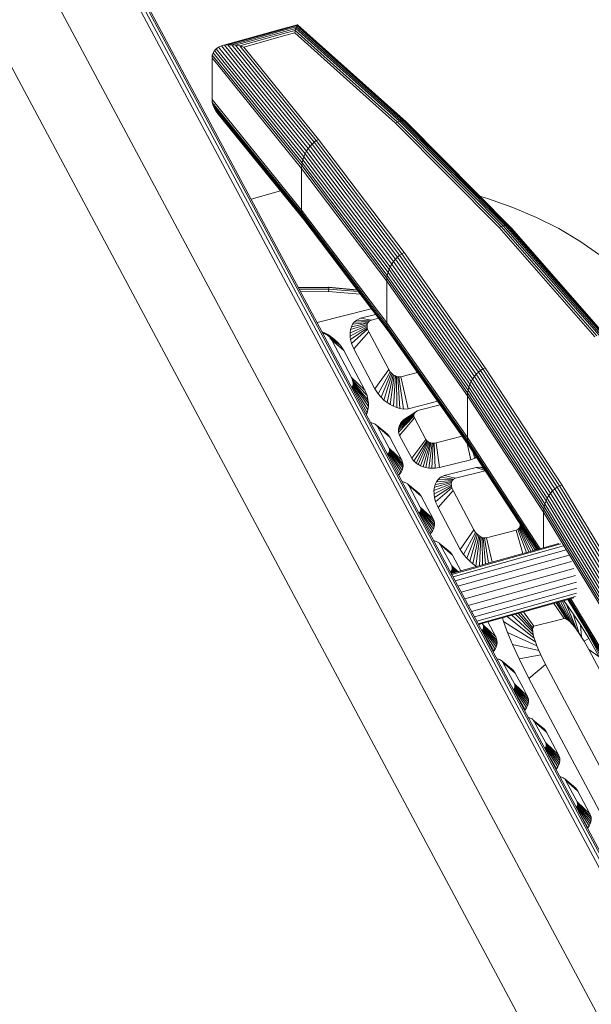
# Model space of a CAD drawing. Header units: millimetres. Extents: x -2220 to 52371, y -4077 to 6953.
# Tile 243 of 256: x 37571 to 37675, y 2336 to 2515. Entities that reach past the tile are written whole.
import ezdxf

# ---------------------------------------------------------------- set-up
doc = ezdxf.new("R2010")
doc.units = ezdxf.units.MM
doc.header["$MEASUREMENT"] = 0
doc.layers.add('Nuevo_09_EI_Mobiliari general', color=7, linetype='Continuous')
doc.layers.add('Nuevo_09_EI_Mobiliari general_Pluma_Nº__61', color=7, linetype='Continuous', lineweight=5, true_color=0x6a6a6a)

# ---------------------------------------------------------------- blocks, each defined once
blk = doc.blocks.new('Elem Sección_207_2', base_point=(42615.74, 4689.65))
at = {"layer": 'Nuevo_09_EI_Mobiliari general_Pluma_Nº__61', "color": 251, "linetype": 'Continuous', "lineweight": 5, "true_color": 0x6a6a6a}
for p, q in [((37573.71, 2552.85), (37743.92, 2234.93)), ((37574.26, 2553.39), (37745.45, 2233.63)), ((37574.74, 2553.59), (37746.78, 2232.23)), ((37575.12, 2553.43), (37747.86, 2230.78)), ((37575.41, 2552.93), (37748.66, 2229.32)), ((37726.52, 2240.46), (37566.03, 2540.22)), ((37709.11, 2245.98), (37558.35, 2527.59)), ((37607.93, 2509.87), (37618.75, 2512.89)), ((37608.5, 2510.01), (37618.91, 2512.92)), ((37609.13, 2510.09), (37619.08, 2512.87)), ((37609.81, 2510.09), (37619.27, 2512.73)), ((37618.75, 2512.89), (37621.74, 2513.73)), ((37618.91, 2512.92), (37621.67, 2513.69)), ((37619.08, 2512.87), (37621.59, 2513.57)), ((37619.27, 2512.73), (37621.51, 2513.36)), ((37619.47, 2512.52), (37621.42, 2513.06)), ((37621.33, 2512.69), (37621.42, 2513.06)), ((37621.42, 2513.06), (37621.51, 2513.36)), ((37621.42, 2513.06), (37640.23, 2496.24)), ((37621.51, 2513.36), (37621.59, 2513.57)), ((37621.51, 2513.36), (37640.56, 2496.32)), ((37621.59, 2513.57), (37621.67, 2513.69)), ((37621.59, 2513.57), (37640.88, 2496.32)), ((37621.67, 2513.69), (37621.74, 2513.73)), ((37621.67, 2513.69), (37641.17, 2496.25)), ((37621.74, 2513.73), (37621.8, 2513.67)), ((37621.74, 2513.73), (37641.44, 2496.12)), ((37610.52, 2510.02), (37619.47, 2512.52)), ((37611.27, 2509.88), (37619.68, 2512.23)), ((37612.02, 2509.67), (37619.89, 2511.87)), ((37619.68, 2512.23), (37621.33, 2512.69)), ((37619.89, 2511.87), (37621.23, 2512.24)), ((37621.23, 2512.24), (37621.33, 2512.69)), ((37621.23, 2512.24), (37639.53, 2495.88)), ((37621.33, 2512.69), (37639.89, 2496.09)), ((37606.68, 2509.04), (37607.01, 2509.38)), ((37607.01, 2509.38), (37607.43, 2509.66)), ((37622.88, 2489.79), (37607.01, 2509.38)), ((37607.43, 2509.66), (37607.93, 2509.87)), ((37623.11, 2490.31), (37607.43, 2509.66)), ((37607.93, 2509.87), (37608.5, 2510.01)), ((37623.37, 2490.81), (37607.93, 2509.87)), ((37608.5, 2510.01), (37609.13, 2510.09)), ((37623.68, 2491.28), (37608.5, 2510.01)), ((37624.01, 2491.72), (37609.13, 2510.09)), ((37609.13, 2510.09), (37609.81, 2510.09)), ((37624.37, 2492.11), (37609.81, 2510.09)), ((37609.81, 2510.09), (37610.52, 2510.02)), ((37624.76, 2492.45), (37610.52, 2510.02)), ((37610.52, 2510.02), (37611.27, 2509.88)), ((37625.15, 2492.74), (37611.27, 2509.88)), ((37611.27, 2509.88), (37612.02, 2509.67)), ((37625.56, 2492.96), (37612.02, 2509.67)), ((37606.24, 2507.74), (37606.29, 2508.21)), ((37606.24, 2500.16), (37606.24, 2507.74)), ((37622.47, 2487.7), (37606.24, 2507.74)), ((37606.29, 2508.21), (37606.44, 2508.65)), ((37622.5, 2488.21), (37606.29, 2508.21)), ((37606.44, 2508.65), (37606.68, 2509.04)), ((37622.58, 2488.73), (37606.44, 2508.65)), ((37622.71, 2489.26), (37606.68, 2509.04)), ((37622.47, 2480.13), (37606.24, 2500.16)), ((37606.29, 2499.65), (37606.24, 2500.16)), ((37622.5, 2479.65), (37606.29, 2499.65)), ((37606.44, 2499.12), (37606.29, 2499.65)), ((37606.68, 2498.57), (37606.44, 2499.12)), ((37622.58, 2479.2), (37606.44, 2499.12)), ((37607.01, 2498.02), (37606.68, 2498.57)), ((37622.71, 2478.79), (37606.68, 2498.57)), ((37622.88, 2478.43), (37607.01, 2498.02)), ((37607.43, 2497.48), (37607.01, 2498.02)), ((37623.11, 2478.13), (37607.43, 2497.48)), ((37639.53, 2495.88), (37639.89, 2496.09)), ((37639.53, 2495.88), (37658.29, 2476.97)), ((37639.89, 2496.09), (37640.23, 2496.24)), ((37639.89, 2496.09), (37658.66, 2477.16)), ((37640.23, 2496.24), (37640.56, 2496.32)), ((37640.23, 2496.24), (37659.03, 2477.29)), ((37640.56, 2496.32), (37659.39, 2477.34)), ((37640.56, 2496.32), (37640.88, 2496.32)), ((37640.88, 2496.32), (37641.17, 2496.25)), ((37640.88, 2496.32), (37659.72, 2477.33)), ((37641.17, 2496.25), (37641.44, 2496.12)), ((37641.17, 2496.25), (37660.03, 2477.24)), ((37641.44, 2496.12), (37660.32, 2477.09)), ((37641.44, 2496.12), (37641.67, 2495.91)), ((37641.67, 2495.91), (37660.56, 2476.86)), ((37623.68, 2491.28), (37624.01, 2491.72)), ((37624.01, 2491.72), (37624.37, 2492.11)), ((37639.49, 2471.25), (37624.01, 2491.72)), ((37624.37, 2492.11), (37624.76, 2492.45)), ((37639.86, 2471.63), (37624.37, 2492.11)), ((37624.76, 2492.45), (37625.15, 2492.74)), ((37640.26, 2471.96), (37624.76, 2492.45)), ((37625.15, 2492.74), (37625.56, 2492.96)), ((37625.15, 2492.74), (37640.66, 2472.24)), ((37641.07, 2472.45), (37625.56, 2492.96)), ((37622.71, 2489.26), (37622.88, 2489.79)), ((37622.88, 2489.79), (37623.11, 2490.31)), ((37638.34, 2469.36), (37622.88, 2489.79)), ((37623.11, 2490.31), (37623.37, 2490.81)), ((37638.57, 2469.88), (37623.11, 2490.31)), ((37623.37, 2490.81), (37623.68, 2491.28)), ((37638.84, 2470.37), (37623.37, 2490.81)), ((37639.15, 2470.83), (37623.68, 2491.28)), ((37622.47, 2487.7), (37622.5, 2488.21)), ((37622.5, 2488.21), (37622.58, 2488.73)), ((37637.94, 2467.79), (37622.5, 2488.21)), ((37622.58, 2488.73), (37622.71, 2489.26)), ((37638.02, 2468.31), (37622.58, 2488.73)), ((37638.15, 2468.84), (37622.71, 2489.26)), ((37637.91, 2467.29), (37622.47, 2487.7)), ((37622.47, 2480.13), (37622.47, 2487.7)), ((37613.31, 2482.14), (37618.65, 2483.63)), ((37654.82, 2482.65), (37656.37, 2482.21)), ((37656.37, 2482.21), (37660.81, 2480.64)), ((37660.81, 2480.64), (37665.07, 2478.83)), ((37637.91, 2459.72), (37622.47, 2480.13)), ((37622.5, 2479.65), (37622.47, 2480.13)), ((37637.94, 2459.23), (37622.5, 2479.65)), ((37622.58, 2479.2), (37622.5, 2479.65)), ((37622.71, 2478.79), (37622.58, 2479.2)), ((37638.02, 2458.78), (37622.58, 2479.2)), ((37622.88, 2478.43), (37622.71, 2478.79)), ((37638.15, 2458.37), (37622.71, 2478.79)), ((37638.34, 2458.01), (37622.88, 2478.43)), ((37623.11, 2478.13), (37622.88, 2478.43)), ((37658.29, 2476.97), (37658.66, 2477.16)), ((37658.66, 2477.16), (37659.03, 2477.29)), ((37658.66, 2477.16), (37676.02, 2457.38)), ((37659.03, 2477.29), (37659.39, 2477.34)), ((37659.03, 2477.29), (37676.41, 2457.48)), ((37659.39, 2477.34), (37676.79, 2457.51)), ((37659.39, 2477.34), (37659.72, 2477.33)), ((37659.72, 2477.33), (37677.14, 2457.47)), ((37659.72, 2477.33), (37660.03, 2477.24)), ((37660.03, 2477.24), (37660.32, 2477.09)), ((37660.03, 2477.24), (37677.47, 2457.37)), ((37660.32, 2477.09), (37660.56, 2476.86)), ((37660.32, 2477.09), (37677.77, 2457.19)), ((37665.07, 2478.83), (37669.12, 2476.79)), ((37658.29, 2476.97), (37675.63, 2457.21)), ((37660.56, 2476.86), (37678.03, 2456.95)), ((37669.12, 2476.79), (37672.94, 2474.53)), ((37672.94, 2474.53), (37676.5, 2472.06)), ((37639.86, 2471.63), (37640.26, 2471.96)), ((37640.26, 2471.96), (37640.66, 2472.24)), ((37654.94, 2451.12), (37640.26, 2471.96)), ((37640.66, 2472.24), (37641.07, 2472.45)), ((37640.66, 2472.24), (37655.36, 2451.38)), ((37655.78, 2451.58), (37641.07, 2472.45)), ((37638.57, 2469.88), (37638.84, 2470.37)), ((37638.84, 2470.37), (37639.15, 2470.83)), ((37653.49, 2449.57), (37638.84, 2470.37)), ((37639.15, 2470.83), (37639.49, 2471.25)), ((37653.81, 2450.02), (37639.15, 2470.83)), ((37639.49, 2471.25), (37639.86, 2471.63)), ((37654.16, 2450.44), (37639.49, 2471.25)), ((37654.54, 2450.81), (37639.86, 2471.63)), ((37637.94, 2467.79), (37638.02, 2468.31)), ((37638.02, 2468.31), (37638.15, 2468.84)), ((37652.66, 2447.55), (37638.02, 2468.31)), ((37638.15, 2468.84), (37638.34, 2469.36)), ((37652.79, 2448.07), (37638.15, 2468.84)), ((37638.34, 2469.36), (37638.57, 2469.88)), ((37652.98, 2448.59), (37638.34, 2469.36)), ((37653.21, 2449.09), (37638.57, 2469.88)), ((37637.91, 2467.29), (37637.94, 2467.79)), ((37652.55, 2446.52), (37637.91, 2467.29)), ((37637.91, 2459.72), (37637.91, 2467.29)), ((37652.57, 2447.03), (37637.94, 2467.79)), ((37621.88, 2466.13), (37627.38, 2466.17)), ((37621.92, 2466.07), (37627.39, 2466.11)), ((37622.05, 2465.81), (37627.39, 2465.85)), ((37627.38, 2465.4), (37622.29, 2465.36)), ((37627.38, 2466.17), (37627.39, 2466.11)), ((37627.38, 2466.17), (37632.49, 2465.73)), ((37627.39, 2465.85), (37627.38, 2465.4)), ((37633.11, 2464.9), (37627.38, 2465.4)), ((37627.39, 2466.11), (37632.54, 2465.66)), ((37627.39, 2466.11), (37627.39, 2465.85)), ((37627.39, 2465.85), (37632.75, 2465.38)), ((37625.28, 2459.79), (37635.1, 2462.27)), ((37635.88, 2461.24), (37633.17, 2460.56)), ((37635.1, 2462.27), (37635.1, 2462.27)), ((37634.37, 2459.24), (37631.27, 2457.94)), ((37634.4, 2459.45), (37631.35, 2458.5)), ((37634.46, 2459.64), (37631.51, 2459.01)), ((37631.74, 2459.47), (37631.51, 2459.01)), ((37632.04, 2459.86), (37631.74, 2459.47)), ((37634.54, 2459.81), (37631.74, 2459.47)), ((37632.47, 2460.24), (37632.04, 2459.86)), ((37634.65, 2459.95), (37632.04, 2459.86)), ((37633.17, 2460.56), (37632.47, 2460.24)), ((37632.47, 2460.24), (37632.47, 2460.24)), ((37634.79, 2460.07), (37632.47, 2460.24)), ((37633.17, 2460.56), (37633.17, 2460.56)), ((37635.13, 2460.22), (37633.17, 2460.56)), ((37634.4, 2459.45), (37634.37, 2459.24)), ((37634.37, 2459.24), (37634.37, 2459.02)), ((37634.46, 2459.64), (37634.4, 2459.45)), ((37634.54, 2459.81), (37634.46, 2459.64)), ((37634.65, 2459.95), (37634.54, 2459.81)), ((37634.79, 2460.07), (37634.65, 2459.95)), ((37635.13, 2460.22), (37634.79, 2460.07)), ((37636.41, 2460.55), (37635.13, 2460.22)), ((37637.94, 2459.23), (37637.91, 2459.72)), ((37652.55, 2438.95), (37637.91, 2459.72)), ((37652.57, 2438.47), (37637.94, 2459.23)), ((37638.02, 2458.78), (37637.94, 2459.23)), ((37626.2, 2458.09), (37626.55, 2457.81)), ((37626.78, 2457.85), (37626.2, 2458.09)), ((37626.29, 2457.9), (37626.35, 2457.86)), ((37626.35, 2457.86), (37626.3, 2457.87)), ((37626.55, 2457.81), (37626.35, 2457.86)), ((37626.75, 2457.73), (37626.55, 2457.81)), ((37626.78, 2457.85), (37626.75, 2457.73)), ((37626.96, 2457.62), (37626.75, 2457.73)), ((37627.36, 2457.54), (37626.78, 2457.85)), ((37627.15, 2457.49), (37626.96, 2457.62)), ((37627.36, 2457.54), (37626.96, 2457.62)), ((37627.93, 2457.16), (37627.15, 2457.49)), ((37627.34, 2457.34), (37627.15, 2457.49)), ((37627.93, 2457.16), (37627.36, 2457.54)), ((37634.37, 2459.02), (37631.27, 2457.34)), ((37631.35, 2458.5), (37631.27, 2457.94)), ((37631.27, 2457.94), (37631.27, 2457.53)), ((37631.27, 2457.94), (37631.27, 2457.94)), ((37631.27, 2457.53), (37631.27, 2457.34)), ((37634.4, 2458.79), (37631.34, 2456.71)), ((37631.51, 2459.01), (37631.35, 2458.5)), ((37631.51, 2459.01), (37631.51, 2459.01)), ((37634.45, 2458.56), (37631.53, 2455.97)), ((37634.65, 2458.09), (37631.93, 2454.99)), ((37634.37, 2459.02), (37634.4, 2458.79)), ((37634.4, 2458.79), (37634.45, 2458.56)), ((37634.45, 2458.56), (37634.65, 2458.09)), ((37634.65, 2458.09), (37638.27, 2451.28)), ((37652.66, 2438.01), (37638.02, 2458.78)), ((37638.15, 2458.37), (37638.02, 2458.78)), ((37638.34, 2458.01), (37638.15, 2458.37)), ((37652.79, 2437.6), (37638.15, 2458.37)), ((37638.42, 2457.89), (37638.33, 2458.01)), ((37652.98, 2437.23), (37638.34, 2458.01)), ((37628.47, 2456.73), (37627.34, 2457.34)), ((37627.51, 2457.17), (37627.34, 2457.34)), ((37628.98, 2456.23), (37627.51, 2457.17)), ((37627.67, 2456.98), (37627.51, 2457.17)), ((37629.52, 2455.6), (37627.67, 2456.98)), ((37627.94, 2456.58), (37627.67, 2456.98)), ((37628.47, 2456.73), (37627.93, 2457.16)), ((37631.54, 2449.82), (37627.94, 2456.58)), ((37630.11, 2454.71), (37627.94, 2456.58)), ((37628.98, 2456.23), (37628.47, 2456.73)), ((37629.52, 2455.6), (37628.98, 2456.23)), ((37631.27, 2457.34), (37631.3, 2457.09)), ((37631.27, 2457.34), (37631.27, 2457.34)), ((37631.3, 2457.09), (37631.35, 2456.71)), ((37631.34, 2456.71), (37631.34, 2456.71)), ((37631.34, 2456.71), (37631.53, 2455.97)), ((37631.35, 2456.71), (37631.35, 2456.71)), ((37631.53, 2455.97), (37631.53, 2455.97)), ((37631.53, 2455.97), (37631.93, 2454.99)), ((37630.11, 2454.71), (37629.52, 2455.6)), ((37633.92, 2447.56), (37630.11, 2454.71)), ((37631.93, 2454.99), (37635.77, 2447.79)), ((37631.94, 2454.99), (37631.94, 2454.99)), ((37638.27, 2451.28), (37635.77, 2447.79)), ((37638.55, 2450.87), (37636.36, 2446.89)), ((37638.71, 2450.67), (37636.91, 2446.25)), ((37638.89, 2450.5), (37637.42, 2445.75)), ((37639.09, 2450.34), (37637.97, 2445.31)), ((37638.55, 2450.87), (37638.27, 2451.28)), ((37638.71, 2450.67), (37638.55, 2450.87)), ((37638.89, 2450.5), (37638.71, 2450.67)), ((37639.09, 2450.34), (37638.89, 2450.5)), ((37639.29, 2450.21), (37639.09, 2450.34)), ((37643.48, 2450.71), (37640.49, 2449.96)), ((37653.81, 2450.02), (37654.16, 2450.44)), ((37654.16, 2450.44), (37654.54, 2450.81)), ((37668, 2429.29), (37654.16, 2450.44)), ((37654.54, 2450.81), (37654.94, 2451.12)), ((37668.39, 2429.65), (37654.54, 2450.81)), ((37654.94, 2451.12), (37655.36, 2451.38)), ((37668.8, 2429.95), (37654.94, 2451.12)), ((37655.36, 2451.38), (37655.78, 2451.58)), ((37655.36, 2451.38), (37669.22, 2430.2)), ((37669.65, 2430.39), (37655.78, 2451.58)), ((37633.92, 2447.56), (37631.54, 2449.82)), ((37631.74, 2449.32), (37631.54, 2449.82)), ((37631.8, 2449.07), (37631.74, 2449.32)), ((37634.34, 2446.55), (37631.74, 2449.32)), ((37634.52, 2445.79), (37631.8, 2449.07)), ((37631.8, 2449.07), (37631.83, 2448.83)), ((37631.84, 2448.6), (37631.8, 2448.38)), ((37634.6, 2445.16), (37631.83, 2448.83)), ((37631.83, 2448.83), (37631.84, 2448.6)), ((37634.6, 2444.55), (37631.84, 2448.6)), ((37639.29, 2450.21), (37638.54, 2444.93)), ((37639.49, 2450.1), (37639.13, 2444.61)), ((37639.49, 2450.1), (37639.29, 2450.21)), ((37639.7, 2450.01), (37639.49, 2450.1)), ((37639.91, 2449.95), (37639.7, 2450.01)), ((37639.7, 2450.01), (37639.72, 2444.37)), ((37640.11, 2449.93), (37639.91, 2449.95)), ((37639.91, 2449.95), (37640.31, 2444.21)), ((37640.49, 2449.96), (37640.11, 2449.93)), ((37640.98, 2444.12), (37640.11, 2449.93)), ((37641.78, 2444.18), (37640.49, 2449.96)), ((37652.79, 2448.07), (37652.98, 2448.59)), ((37652.98, 2448.59), (37653.21, 2449.09)), ((37666.8, 2427.48), (37652.98, 2448.59)), ((37653.21, 2449.09), (37653.49, 2449.57)), ((37667.03, 2427.98), (37653.21, 2449.09)), ((37653.49, 2449.57), (37653.81, 2450.02)), ((37667.32, 2428.45), (37653.49, 2449.57)), ((37667.64, 2428.89), (37653.81, 2450.02)), ((37631.65, 2448.01), (37631.61, 2447.95)), ((37631.74, 2448.18), (37631.65, 2448.01)), ((37632.41, 2446.47), (37631.65, 2448.01)), ((37631.8, 2448.38), (37631.74, 2448.18)), ((37634.35, 2443.45), (37631.74, 2448.18)), ((37634.52, 2443.98), (37631.8, 2448.38)), ((37634.34, 2446.55), (37633.92, 2447.56)), ((37635.77, 2447.79), (37635.77, 2447.79)), ((37635.77, 2447.79), (37636.36, 2446.89)), ((37636.36, 2446.89), (37636.36, 2446.89)), ((37636.36, 2446.89), (37636.85, 2446.31)), ((37652.55, 2446.52), (37652.57, 2447.03)), ((37652.57, 2447.03), (37652.66, 2447.55)), ((37666.38, 2425.94), (37652.57, 2447.03)), ((37652.66, 2447.55), (37652.79, 2448.07)), ((37666.47, 2426.45), (37652.66, 2447.55)), ((37666.6, 2426.97), (37652.79, 2448.07)), ((37634.52, 2445.79), (37634.34, 2446.55)), ((37634.6, 2445.16), (37634.52, 2445.79)), ((37634.6, 2444.55), (37634.6, 2445.16)), ((37636.85, 2446.31), (37636.91, 2446.25)), ((37636.91, 2446.25), (37636.95, 2446.21)), ((37636.95, 2446.21), (37637.42, 2445.75)), ((37637.42, 2445.75), (37637.97, 2445.31)), ((37637.42, 2445.75), (37637.42, 2445.75)), ((37637.97, 2445.31), (37638.47, 2444.97)), ((37637.97, 2445.31), (37637.97, 2445.31)), ((37638.47, 2444.97), (37638.54, 2444.93)), ((37641.78, 2444.18), (37645.56, 2445.14)), ((37645.56, 2445.14), (37647.13, 2445.53)), ((37666.35, 2425.43), (37652.55, 2446.52)), ((37652.55, 2438.95), (37652.55, 2446.52)), ((37634.19, 2443.13), (37634.35, 2443.45)), ((37634.35, 2443.45), (37634.52, 2443.98)), ((37634.52, 2443.98), (37634.6, 2444.55)), ((37638.54, 2444.93), (37639.13, 2444.61)), ((37638.54, 2444.93), (37638.54, 2444.93)), ((37639.13, 2444.61), (37639.72, 2444.37)), ((37639.72, 2444.37), (37640.31, 2444.21)), ((37639.72, 2444.37), (37639.72, 2444.37)), ((37642.89, 2443.22), (37640.21, 2441.13)), ((37640.31, 2444.21), (37640.98, 2444.12)), ((37640.31, 2444.21), (37640.31, 2444.21)), ((37642.96, 2443.36), (37640.4, 2441.49)), ((37643.06, 2443.48), (37640.65, 2441.82)), ((37643.17, 2443.59), (37640.97, 2442.13)), ((37640.98, 2444.12), (37641.78, 2444.18)), ((37640.98, 2444.12), (37640.98, 2444.12)), ((37643.31, 2443.69), (37641.33, 2442.41)), ((37641.78, 2444.18), (37641.78, 2444.18)), ((37642.89, 2443.22), (37642.85, 2443.09)), ((37642.96, 2443.36), (37642.89, 2443.22)), ((37643.06, 2443.48), (37642.96, 2443.36)), ((37643.17, 2443.59), (37643.06, 2443.48)), ((37643.31, 2443.69), (37643.17, 2443.59)), ((37643.46, 2443.78), (37643.31, 2443.69)), ((37643.81, 2443.91), (37643.46, 2443.78)), ((37647.6, 2444.87), (37643.81, 2443.91)), ((37635.19, 2441.59), (37635.01, 2441.6)), ((37635.36, 2441.55), (37635.19, 2441.59)), ((37635.53, 2441.51), (37635.36, 2441.55)), ((37635.69, 2441.44), (37635.53, 2441.51)), ((37635.84, 2441.37), (37635.69, 2441.44)), ((37642.83, 2442.95), (37640.04, 2440.37)), ((37642.84, 2442.8), (37640.07, 2439.92)), ((37642.85, 2443.09), (37640.09, 2440.75)), ((37640.4, 2441.49), (37640.21, 2441.13)), ((37642.93, 2442.53), (37640.26, 2439.35)), ((37640.62, 2441.77), (37640.4, 2441.49)), ((37640.4, 2441.49), (37640.4, 2441.49)), ((37640.65, 2441.82), (37640.62, 2441.77)), ((37640.97, 2442.13), (37640.65, 2441.82)), ((37641.12, 2442.24), (37640.97, 2442.13)), ((37640.97, 2442.13), (37640.97, 2442.13)), ((37641.33, 2442.41), (37641.12, 2442.24)), ((37642.85, 2443.09), (37642.83, 2442.95)), ((37642.83, 2442.95), (37642.84, 2442.8)), ((37642.84, 2442.8), (37642.93, 2442.53)), ((37642.93, 2442.53), (37645.02, 2438.61)), ((37635.97, 2441.28), (37635.84, 2441.37)), ((37636.09, 2441.17), (37635.97, 2441.28)), ((37637.7, 2439.84), (37636.09, 2441.18)), ((37636.26, 2440.95), (37636.09, 2441.17)), ((37638.09, 2439.5), (37636.09, 2441.17)), ((37638.33, 2437.05), (37636.26, 2440.95)), ((37638.47, 2439), (37636.26, 2440.95)), ((37637.7, 2439.84), (37637.59, 2439.92)), ((37638.09, 2439.5), (37637.7, 2439.84)), ((37640.09, 2440.75), (37640.04, 2440.37)), ((37640.04, 2440.37), (37640.04, 2440.37)), ((37640.04, 2440.37), (37640.07, 2439.92)), ((37640.04, 2440.37), (37640.04, 2440.37)), ((37640.07, 2439.92), (37640.07, 2439.92)), ((37640.07, 2439.92), (37640.26, 2439.35)), ((37640.21, 2441.13), (37640.09, 2440.75)), ((37640.09, 2440.75), (37640.09, 2440.75)), ((37640.21, 2441.13), (37640.21, 2441.13)), ((37638.47, 2439), (37638.09, 2439.5)), ((37640.67, 2434.88), (37638.47, 2439)), ((37640.26, 2439.35), (37640.26, 2439.34)), ((37640.26, 2439.35), (37642.47, 2435.19)), ((37645.02, 2438.61), (37642.47, 2435.19)), ((37645.2, 2438.37), (37642.85, 2434.69)), ((37645.32, 2438.27), (37643.25, 2434.34)), ((37645.45, 2438.17), (37643.63, 2434.08)), ((37645.6, 2438.09), (37644.07, 2433.85)), ((37645.77, 2438.03), (37644.53, 2433.66)), ((37645.2, 2438.37), (37645.02, 2438.61)), ((37645.94, 2437.98), (37645.03, 2433.52)), ((37645.32, 2438.27), (37645.2, 2438.37)), ((37645.45, 2438.17), (37645.32, 2438.27)), ((37645.6, 2438.09), (37645.45, 2438.17)), ((37646.13, 2437.94), (37645.55, 2433.43)), ((37645.77, 2438.03), (37645.6, 2438.09)), ((37645.94, 2437.98), (37645.77, 2438.03)), ((37646.13, 2437.94), (37645.94, 2437.98)), ((37646.31, 2437.93), (37646.07, 2433.38)), ((37646.31, 2437.93), (37646.13, 2437.94)), ((37646.5, 2437.93), (37646.31, 2437.93)), ((37646.86, 2437.99), (37646.5, 2437.93)), ((37646.69, 2433.39), (37646.5, 2437.93)), ((37651.6, 2439.18), (37646.86, 2437.99)), ((37647.47, 2433.5), (37646.86, 2437.99)), ((37653.15, 2434.94), (37652.53, 2437.87)), ((37665.72, 2418.82), (37652.55, 2438.95)), ((37652.57, 2438.47), (37652.55, 2438.95)), ((37652.66, 2438.01), (37652.57, 2438.47)), ((37665.48, 2418.76), (37652.57, 2438.47)), ((37665.3, 2418.7), (37652.66, 2438.01)), ((37652.79, 2437.6), (37652.66, 2438.01)), ((37638.2, 2436.05), (37638.08, 2435.93)), ((37638.2, 2436.05), (37638.3, 2436.18)), ((37640.27, 2432.35), (37638.2, 2436.05)), ((37638.3, 2436.18), (37638.37, 2436.32)), ((37640.52, 2432.69), (37638.3, 2436.18)), ((37638.43, 2436.76), (37638.33, 2437.05)), ((37640.67, 2434.88), (37638.33, 2437.05)), ((37638.37, 2436.32), (37638.42, 2436.46)), ((37640.72, 2433.05), (37638.37, 2436.32)), ((37638.42, 2436.46), (37638.44, 2436.61)), ((37640.84, 2433.44), (37638.42, 2436.46)), ((37638.44, 2436.61), (37638.43, 2436.76)), ((37640.86, 2434.28), (37638.43, 2436.76)), ((37640.89, 2433.83), (37638.44, 2436.61)), ((37665.18, 2418.67), (37652.79, 2437.6)), ((37652.98, 2437.23), (37652.79, 2437.6)), ((37665.13, 2418.66), (37652.98, 2437.23)), ((37653.89, 2435.22), (37653.54, 2436.38)), ((37638.34, 2435.39), (37638.08, 2435.93)), ((37640.86, 2434.28), (37640.67, 2434.88)), ((37640.89, 2433.83), (37640.86, 2434.28)), ((37642.47, 2435.2), (37642.47, 2435.19)), ((37642.47, 2435.19), (37642.85, 2434.69)), ((37642.85, 2434.69), (37642.85, 2434.69)), ((37642.85, 2434.69), (37642.93, 2434.62)), ((37642.93, 2434.62), (37643.25, 2434.34)), ((37643.25, 2434.34), (37643.63, 2434.08)), ((37643.25, 2434.34), (37643.25, 2434.34)), ((37643.25, 2434.34), (37643.25, 2434.34)), ((37647.47, 2433.5), (37653.15, 2434.94)), ((37653.15, 2434.94), (37653.44, 2435.05)), ((37653.44, 2435.05), (37653.89, 2435.22)), ((37653.89, 2435.22), (37654.19, 2435.38)), ((37654.19, 2435.38), (37654.19, 2435.38)), ((37640.27, 2432.35), (37640.52, 2432.69)), ((37640.52, 2432.69), (37640.72, 2433.05)), ((37640.72, 2433.05), (37640.84, 2433.44)), ((37640.84, 2433.44), (37640.89, 2433.83)), ((37643.63, 2434.08), (37643.69, 2434.05)), ((37643.63, 2434.08), (37643.63, 2434.08)), ((37643.69, 2434.05), (37644.07, 2433.85)), ((37644.07, 2433.85), (37644.53, 2433.66)), ((37644.07, 2433.85), (37644.07, 2433.85)), ((37644.53, 2433.66), (37645.03, 2433.52)), ((37644.53, 2433.66), (37644.53, 2433.66)), ((37645.03, 2433.52), (37645.55, 2433.43)), ((37645.03, 2433.52), (37645.03, 2433.52)), ((37645.55, 2433.43), (37646.07, 2433.38)), ((37645.55, 2433.43), (37645.55, 2433.43)), ((37646.07, 2433.38), (37646.69, 2433.39)), ((37646.07, 2433.38), (37646.07, 2433.38)), ((37646.69, 2433.39), (37647.07, 2433.45)), ((37646.69, 2433.39), (37646.69, 2433.39)), ((37647.07, 2433.45), (37647.47, 2433.51)), ((37647.47, 2433.51), (37647.47, 2433.51)), ((37647.47, 2433.5), (37647.47, 2433.5)), ((37654.13, 2433.54), (37648.33, 2432.07)), ((37655.78, 2432.95), (37650.37, 2431.58)), ((37654.78, 2433.58), (37654.13, 2433.54)), ((37654.13, 2433.54), (37654.13, 2433.54)), ((37655.75, 2433), (37654.13, 2433.54)), ((37654.93, 2433.6), (37654.78, 2433.58)), ((37654.93, 2433.6), (37654.93, 2433.6)), ((37655.55, 2433.31), (37654.93, 2433.6)), ((37655.41, 2433.52), (37654.93, 2433.6)), ((37640.07, 2432.15), (37640.27, 2432.35)), ((37640.87, 2430.91), (37640.73, 2430.92)), ((37641.05, 2430.88), (37640.87, 2430.91)), ((37641.22, 2430.83), (37641.05, 2430.88)), ((37641.38, 2430.77), (37641.22, 2430.83)), ((37641.52, 2430.69), (37641.38, 2430.77)), ((37641.66, 2430.6), (37641.52, 2430.69)), ((37649.66, 2430.78), (37646.55, 2429.94)), ((37649.71, 2430.98), (37646.69, 2430.47)), ((37646.92, 2430.95), (37646.7, 2430.47)), ((37647.22, 2431.36), (37646.92, 2430.95)), ((37649.79, 2431.15), (37646.92, 2430.95)), ((37647.64, 2431.75), (37647.22, 2431.36)), ((37649.9, 2431.3), (37647.22, 2431.36)), ((37648.33, 2432.07), (37647.64, 2431.75)), ((37650.04, 2431.43), (37647.64, 2431.75)), ((37647.64, 2431.74), (37647.64, 2431.74)), ((37648.33, 2432.07), (37648.33, 2432.07)), ((37650.37, 2431.58), (37648.33, 2432.07)), ((37649.66, 2430.78), (37649.63, 2430.57)), ((37649.71, 2430.98), (37649.66, 2430.78)), ((37649.79, 2431.15), (37649.71, 2430.98)), ((37649.9, 2431.3), (37649.79, 2431.15)), ((37650.04, 2431.43), (37649.9, 2431.3)), ((37650.37, 2431.58), (37650.04, 2431.43)), ((37641.77, 2430.5), (37641.66, 2430.6)), ((37643.39, 2429.17), (37641.77, 2430.5)), ((37643.78, 2428.82), (37641.77, 2430.5)), ((37641.94, 2430.27), (37641.77, 2430.5)), ((37644.15, 2428.32), (37641.94, 2430.27)), ((37644.01, 2426.37), (37641.94, 2430.27)), ((37643.39, 2429.17), (37643.28, 2429.24)), ((37643.78, 2428.82), (37643.39, 2429.17)), ((37649.63, 2430.57), (37646.48, 2429.35)), ((37646.55, 2429.94), (37646.48, 2429.35)), ((37646.48, 2429.35), (37646.48, 2429.35)), ((37646.48, 2429.35), (37646.49, 2428.73)), ((37649.64, 2430.34), (37646.49, 2428.73)), ((37646.7, 2430.47), (37646.55, 2429.94)), ((37649.67, 2430.1), (37646.59, 2428.08)), ((37646.69, 2430.47), (37646.69, 2430.47)), ((37649.73, 2429.85), (37646.79, 2427.3)), ((37649.94, 2429.36), (37647.22, 2426.27)), ((37649.63, 2430.57), (37649.64, 2430.34)), ((37649.64, 2430.34), (37649.67, 2430.1)), ((37649.67, 2430.1), (37649.73, 2429.85)), ((37649.73, 2429.85), (37649.94, 2429.36)), ((37649.94, 2429.36), (37653.74, 2422.21)), ((37667.64, 2428.89), (37668, 2429.29)), ((37668, 2429.29), (37668.39, 2429.65)), ((37681, 2407.85), (37668, 2429.29)), ((37668.39, 2429.65), (37668.8, 2429.95)), ((37681.39, 2408.2), (37668.39, 2429.65)), ((37668.8, 2429.95), (37669.22, 2430.2)), ((37681.81, 2408.49), (37668.8, 2429.95)), ((37669.22, 2430.2), (37669.65, 2430.39)), ((37669.22, 2430.2), (37682.24, 2408.72)), ((37682.68, 2408.89), (37669.65, 2430.39)), ((37644.15, 2428.32), (37643.78, 2428.82)), ((37646.35, 2424.2), (37644.15, 2428.32)), ((37646.49, 2428.73), (37646.49, 2428.73)), ((37646.49, 2428.73), (37646.59, 2428.08)), ((37646.59, 2428.08), (37646.59, 2428.08)), ((37646.59, 2428.08), (37646.72, 2427.56)), ((37646.72, 2427.56), (37646.79, 2427.3)), ((37646.79, 2427.3), (37646.79, 2427.3)), ((37646.79, 2427.3), (37647.04, 2426.69)), ((37666.6, 2426.97), (37666.8, 2427.48)), ((37666.8, 2427.48), (37667.03, 2427.98)), ((37679.77, 2406.08), (37666.8, 2427.48)), ((37667.03, 2427.98), (37667.32, 2428.45)), ((37680.01, 2406.57), (37667.03, 2427.98)), ((37667.32, 2428.45), (37667.64, 2428.89)), ((37680.3, 2407.03), (37667.32, 2428.45)), ((37680.63, 2407.46), (37667.64, 2428.89)), ((37643.88, 2425.37), (37643.77, 2425.25)), ((37643.88, 2425.37), (37643.98, 2425.5)), ((37645.95, 2421.67), (37643.88, 2425.37)), ((37643.98, 2425.5), (37644.06, 2425.64)), ((37646.21, 2422.01), (37643.98, 2425.5)), ((37646.35, 2424.2), (37644.01, 2426.37)), ((37644.11, 2426.08), (37644.01, 2426.37)), ((37644.06, 2425.64), (37644.1, 2425.78)), ((37646.4, 2422.38), (37644.06, 2425.64)), ((37644.1, 2425.78), (37644.12, 2425.93)), ((37646.52, 2422.76), (37644.1, 2425.78)), ((37646.55, 2423.61), (37644.11, 2426.08)), ((37644.12, 2425.93), (37644.11, 2426.08)), ((37646.57, 2423.15), (37644.12, 2425.93)), ((37647.04, 2426.69), (37647.22, 2426.27)), ((37647.22, 2426.27), (37647.22, 2426.27)), ((37647.22, 2426.27), (37651.25, 2418.7)), ((37666.35, 2425.43), (37666.38, 2425.94)), ((37666.35, 2419), (37666.35, 2425.43)), ((37679.31, 2404.04), (37666.35, 2425.43)), ((37666.38, 2425.94), (37666.47, 2426.45)), ((37679.34, 2404.55), (37666.38, 2425.94)), ((37666.47, 2426.45), (37666.6, 2426.97)), ((37679.43, 2405.06), (37666.47, 2426.45)), ((37679.57, 2405.57), (37666.6, 2426.97)), ((37646.55, 2423.61), (37646.35, 2424.2)), ((37646.57, 2423.15), (37646.55, 2423.61)), ((37645.95, 2421.67), (37646.21, 2422.01)), ((37646.21, 2422.01), (37646.4, 2422.38)), ((37646.4, 2422.38), (37646.52, 2422.76)), ((37646.52, 2422.76), (37646.57, 2423.15)), ((37653.74, 2422.21), (37651.25, 2418.7)), ((37654.03, 2421.77), (37651.86, 2417.76)), ((37654.03, 2421.77), (37653.74, 2422.21)), ((37654.2, 2421.57), (37654.03, 2421.77)), ((37661.37, 2422.16), (37656, 2420.8)), ((37661.72, 2422.32), (37661.37, 2422.16)), ((37662.59, 2417.95), (37661.37, 2422.16)), ((37661.86, 2422.45), (37661.72, 2422.32)), ((37663.24, 2418.13), (37661.72, 2422.32)), ((37661.97, 2422.61), (37661.86, 2422.45)), ((37663.68, 2418.25), (37661.86, 2422.45)), ((37662.06, 2422.79), (37661.97, 2422.61)), ((37664.06, 2418.36), (37661.97, 2422.61)), ((37662.12, 2423), (37662.06, 2422.79)), ((37664.45, 2418.47), (37662.06, 2422.79)), ((37662.14, 2423.23), (37662.12, 2423)), ((37664.83, 2418.58), (37662.12, 2423)), ((37662.19, 2423.16), (37662.14, 2423.23)), ((37645.78, 2421.5), (37645.95, 2421.67)), ((37646.55, 2420.23), (37646.45, 2420.24)), ((37646.73, 2420.2), (37646.55, 2420.23)), ((37646.9, 2420.15), (37646.73, 2420.2)), ((37647.06, 2420.09), (37646.9, 2420.15)), ((37647.21, 2420.01), (37647.06, 2420.09)), ((37647.34, 2419.92), (37647.21, 2420.01)), ((37654.2, 2421.57), (37652.43, 2417.09)), ((37654.39, 2421.38), (37652.96, 2416.56)), ((37654.59, 2421.22), (37653.52, 2416.09)), ((37654.79, 2421.07), (37654.1, 2415.68)), ((37654.39, 2421.38), (37654.2, 2421.57)), ((37654.59, 2421.22), (37654.39, 2421.38)), ((37654.79, 2421.07), (37654.59, 2421.22)), ((37655, 2420.96), (37654.72, 2415.75)), ((37655, 2420.96), (37654.79, 2421.07)), ((37655.22, 2420.87), (37655, 2420.96)), ((37655.43, 2420.8), (37655.22, 2420.87)), ((37655.22, 2420.87), (37655.29, 2415.91)), ((37655.63, 2420.77), (37655.43, 2420.8)), ((37655.43, 2420.8), (37655.81, 2416.05)), ((37656, 2420.8), (37655.63, 2420.77)), ((37656.35, 2416.21), (37655.63, 2420.77)), ((37657.03, 2416.39), (37656, 2420.8)), ((37647.45, 2419.82), (37647.34, 2419.92)), ((37649.07, 2418.49), (37647.45, 2419.82)), ((37649.46, 2418.14), (37647.45, 2419.82)), ((37647.63, 2419.59), (37647.45, 2419.82)), ((37649.84, 2417.64), (37647.63, 2419.59)), ((37649.7, 2415.7), (37647.63, 2419.59)), ((37649.07, 2418.49), (37648.96, 2418.56)), ((37649.46, 2418.14), (37649.07, 2418.49)), ((37649.62, 2414.32), (37669.11, 2419.77)), ((37649.7, 2414.17), (37669.51, 2419.71)), ((37649.94, 2413.72), (37669.98, 2419.32)), ((37650.33, 2412.99), (37670.48, 2418.62)), ((37651.25, 2418.7), (37651.25, 2418.7)), ((37651.25, 2418.7), (37651.86, 2417.76)), ((37664.9, 2418.59), (37664.94, 2418.95)), ((37664.9, 2418.59), (37664.9, 2418.59)), ((37664.94, 2418.95), (37664.94, 2418.95)), ((37649.84, 2417.64), (37649.46, 2418.14)), ((37651.35, 2414.81), (37649.84, 2417.64)), ((37650.84, 2412.04), (37670.98, 2417.67)), ((37671.44, 2416.52), (37651.43, 2410.93)), ((37651.86, 2417.76), (37651.86, 2417.76)), ((37651.86, 2417.76), (37652.43, 2417.09)), ((37652.43, 2417.09), (37652.43, 2417.09)), ((37652.43, 2417.09), (37652.96, 2416.56)), ((37652.96, 2416.56), (37652.96, 2416.56)), ((37652.96, 2416.56), (37653.52, 2416.09)), ((37649.57, 2414.69), (37649.47, 2414.6)), ((37649.57, 2414.69), (37649.67, 2414.82)), ((37649.75, 2414.36), (37649.57, 2414.69)), ((37649.67, 2414.82), (37649.74, 2414.96)), ((37649.93, 2414.41), (37649.67, 2414.82)), ((37650.81, 2414.66), (37649.7, 2415.7)), ((37649.8, 2415.4), (37649.7, 2415.7)), ((37649.74, 2414.96), (37649.79, 2415.11)), ((37650.1, 2414.46), (37649.74, 2414.96)), ((37649.79, 2415.11), (37649.8, 2415.25)), ((37650.27, 2414.5), (37649.79, 2415.11)), ((37650.59, 2414.6), (37649.8, 2415.4)), ((37649.8, 2415.25), (37649.8, 2415.4)), ((37650.43, 2414.55), (37649.8, 2415.25)), ((37671.84, 2415.26), (37652.07, 2409.74)), ((37653.52, 2416.09), (37653.52, 2416.09)), ((37653.52, 2416.09), (37653.79, 2415.9)), ((37653.79, 2415.9), (37654.1, 2415.68)), ((37654.1, 2415.68), (37654.1, 2415.68)), ((37654.1, 2415.68), (37654.23, 2415.61)), ((37672.15, 2413.97), (37652.71, 2408.54)), ((37672.34, 2412.74), (37653.31, 2407.42)), ((37672.41, 2411.65), (37653.83, 2406.46)), ((37672.34, 2410.78), (37654.23, 2405.72)), ((37672.15, 2410.18), (37654.48, 2405.24)), ((37671.84, 2409.91), (37654.57, 2405.08)), ((37669.76, 2409.33), (37671.95, 2404.67)), ((37670.47, 2408.81), (37670.03, 2409.4)), ((37679.77, 2394.72), (37670.75, 2409.6)), ((37679.57, 2395.1), (37670.78, 2409.61)), ((37679.43, 2395.53), (37670.88, 2409.64)), ((37679.34, 2395.99), (37671.04, 2409.68)), ((37679.31, 2396.47), (37671.27, 2409.75)), ((37670.1, 2406.19), (37668.22, 2408.89)), ((37668.64, 2409.01), (37670.54, 2406.07)), ((37668.9, 2409.08), (37670.84, 2405.86)), ((37669.15, 2409.15), (37671.17, 2405.55)), ((37669.43, 2409.23), (37671.54, 2405.15)), ((37672.34, 2404.15), (37670.47, 2408.81)), ((37670.47, 2408.81), (37672.37, 2404.11)), ((37671.74, 2407), (37670.47, 2408.81)), ((37658.89, 2406.29), (37659.09, 2405.66)), ((37664.65, 2402.62), (37659.73, 2406.52)), ((37664.48, 2403.22), (37660.63, 2406.77)), ((37664.38, 2403.74), (37661.27, 2406.95)), ((37664.35, 2404.16), (37661.76, 2407.09)), ((37664.38, 2404.48), (37662.19, 2407.21)), ((37664.62, 2404.8), (37662.73, 2407.36)), ((37668.51, 2405.78), (37664.62, 2404.8)), ((37670.1, 2406.19), (37668.51, 2405.78)), ((37670.1, 2406.19), (37670.1, 2406.19)), ((37670.54, 2406.07), (37670.1, 2406.19)), ((37670.54, 2406.07), (37670.54, 2406.07)), ((37670.84, 2405.86), (37670.54, 2406.07)), ((37671.17, 2405.55), (37670.84, 2405.86)), ((37671.74, 2407), (37672.81, 2403.48)), ((37673.04, 2405.03), (37671.74, 2407)), ((37655.25, 2404.01), (37655.18, 2403.94)), ((37655.38, 2405.02), (37655.25, 2405.27)), ((37655.25, 2404.01), (37655.35, 2404.14)), ((37657.32, 2400.31), (37655.25, 2404.01)), ((37655.35, 2404.14), (37655.42, 2404.28)), ((37657.57, 2400.65), (37655.35, 2404.14)), ((37655.48, 2404.73), (37655.38, 2405.02)), ((37657.72, 2402.84), (37655.38, 2405.02)), ((37655.42, 2404.28), (37655.47, 2404.43)), ((37657.77, 2401.02), (37655.42, 2404.28)), ((37655.47, 2404.43), (37655.49, 2404.58)), ((37657.89, 2401.4), (37655.47, 2404.43)), ((37655.49, 2404.58), (37655.48, 2404.73)), ((37657.91, 2402.25), (37655.48, 2404.73)), ((37657.94, 2401.79), (37655.49, 2404.58)), ((37657.72, 2402.84), (37656.27, 2405.55)), ((37664.87, 2401.94), (37659.09, 2405.66)), ((37659.09, 2405.66), (37659.84, 2403.65)), ((37664.38, 2404.48), (37664.35, 2404.16)), ((37664.35, 2404.16), (37664.35, 2404.16)), ((37664.35, 2404.16), (37664.38, 2403.74)), ((37664.54, 2404.69), (37664.38, 2404.48)), ((37664.38, 2404.48), (37664.38, 2404.48)), ((37664.62, 2404.8), (37664.54, 2404.69)), ((37671.17, 2405.55), (37671.17, 2405.55)), ((37671.17, 2405.55), (37671.17, 2405.55)), ((37671.54, 2405.15), (37671.17, 2405.55)), ((37671.54, 2405.15), (37671.54, 2405.15)), ((37671.94, 2404.67), (37671.54, 2405.15)), ((37672.37, 2404.11), (37671.94, 2404.67)), ((37671.95, 2404.67), (37671.95, 2404.67)), ((37672.41, 2404.05), (37672.37, 2404.11)), ((37672.81, 2403.48), (37672.41, 2404.05)), ((37673.04, 2405.03), (37673.26, 2402.8)), ((37674.55, 2402.58), (37673.04, 2405.03)), ((37657.91, 2402.25), (37657.72, 2402.84)), ((37657.94, 2401.79), (37657.91, 2402.25)), ((37665.14, 2401.2), (37659.84, 2403.65)), ((37659.84, 2403.65), (37660.74, 2401.49)), ((37664.38, 2403.74), (37664.38, 2403.74)), ((37664.38, 2403.74), (37664.48, 2403.22)), ((37664.48, 2403.22), (37664.48, 2403.22)), ((37664.48, 2403.22), (37664.65, 2402.62)), ((37664.64, 2402.62), (37664.64, 2402.62)), ((37664.65, 2402.62), (37664.87, 2401.94)), ((37672.81, 2403.48), (37672.81, 2403.48)), ((37673.25, 2402.8), (37672.81, 2403.48)), ((37673.7, 2402.07), (37673.25, 2402.8)), ((37673.26, 2402.8), (37673.26, 2402.8)), ((37674.55, 2402.58), (37673.7, 2402.07)), ((37674.31, 2403.73), (37674.31, 2403.73)), ((37674.31, 2403.73), (37681.43, 2390.34)), ((37676.45, 2399.22), (37674.55, 2402.58)), ((37657.32, 2400.31), (37657.57, 2400.65)), ((37657.57, 2400.65), (37657.77, 2401.02)), ((37657.77, 2401.02), (37657.89, 2401.4)), ((37657.89, 2401.4), (37657.94, 2401.79)), ((37665.47, 2400.41), (37660.74, 2401.49)), ((37660.74, 2401.49), (37661.92, 2398.87)), ((37664.87, 2401.94), (37664.87, 2401.94)), ((37664.87, 2401.94), (37665.14, 2401.2)), ((37665.14, 2401.2), (37665.14, 2401.2)), ((37665.14, 2401.2), (37665.47, 2400.41)), ((37665.47, 2400.41), (37665.85, 2399.58)), ((37673.7, 2402.07), (37673.7, 2402.07)), ((37674.57, 2400.54), (37673.7, 2402.07)), ((37676.45, 2399.22), (37674.57, 2400.54)), ((37674.57, 2400.54), (37674.57, 2400.54)), ((37687.87, 2375.55), (37674.57, 2400.54)), ((37657.19, 2400.18), (37657.32, 2400.31)), ((37658.1, 2398.84), (37657.92, 2398.87)), ((37658.27, 2398.79), (37658.1, 2398.84)), ((37658.43, 2398.73), (37658.27, 2398.79)), ((37658.57, 2398.65), (37658.43, 2398.73)), ((37658.71, 2398.56), (37658.57, 2398.65)), ((37665.85, 2399.58), (37661.92, 2398.87)), ((37661.92, 2398.87), (37663.7, 2395.31)), ((37665.85, 2399.58), (37665.85, 2399.58)), ((37665.85, 2399.58), (37666.7, 2397.86)), ((37658.82, 2398.46), (37658.71, 2398.56)), ((37660.44, 2397.13), (37658.82, 2398.47)), ((37660.83, 2396.79), (37658.82, 2398.46)), ((37658.99, 2398.23), (37658.82, 2398.46)), ((37661.2, 2396.29), (37658.99, 2398.23)), ((37661.06, 2394.34), (37658.99, 2398.23)), ((37660.44, 2397.13), (37660.33, 2397.21)), ((37660.83, 2396.79), (37660.44, 2397.13)), ((37666.7, 2397.86), (37663.7, 2395.31)), ((37666.7, 2397.86), (37666.7, 2397.86)), ((37666.7, 2397.86), (37680.1, 2372.7)), ((37661.2, 2396.29), (37660.83, 2396.79)), ((37662.63, 2393.61), (37661.2, 2396.29)), ((37663.7, 2395.31), (37677.88, 2368.67)), ((37660.94, 2393.34), (37660.88, 2393.28)), ((37660.94, 2393.34), (37661.03, 2393.47)), ((37663, 2389.63), (37660.94, 2393.34)), ((37661.03, 2393.47), (37661.11, 2393.6)), ((37663.26, 2389.98), (37661.03, 2393.47)), ((37663.4, 2392.16), (37661.06, 2394.34)), ((37661.16, 2394.05), (37661.06, 2394.34)), ((37661.11, 2393.6), (37661.15, 2393.75)), ((37663.45, 2390.34), (37661.11, 2393.6)), ((37661.15, 2393.75), (37661.17, 2393.9)), ((37663.57, 2390.72), (37661.15, 2393.75)), ((37663.6, 2391.57), (37661.16, 2394.05)), ((37661.17, 2393.9), (37661.16, 2394.05)), ((37663.62, 2391.12), (37661.17, 2393.9)), ((37663.4, 2392.16), (37662.63, 2393.6)), ((37663.6, 2391.57), (37663.4, 2392.16)), ((37663.62, 2391.12), (37663.6, 2391.57)), ((37663, 2389.63), (37663.26, 2389.98)), ((37663.26, 2389.98), (37663.45, 2390.34)), ((37663.45, 2390.34), (37663.57, 2390.72)), ((37663.57, 2390.72), (37663.62, 2391.12)), ((37662.89, 2389.53), (37663, 2389.63)), ((37663.78, 2388.16), (37663.6, 2388.2)), ((37663.95, 2388.12), (37663.78, 2388.16)), ((37664.11, 2388.05), (37663.95, 2388.12)), ((37664.26, 2387.98), (37664.11, 2388.05)), ((37664.39, 2387.89), (37664.26, 2387.98)), ((37664.5, 2387.78), (37664.39, 2387.89)), ((37666.12, 2386.45), (37664.5, 2387.79)), ((37666.51, 2386.11), (37664.5, 2387.78)), ((37664.68, 2387.55), (37664.5, 2387.78)), ((37666.89, 2385.61), (37664.68, 2387.55)), ((37666.75, 2383.66), (37664.68, 2387.55)), ((37666.12, 2386.45), (37666.01, 2386.53)), ((37666.51, 2386.11), (37666.12, 2386.45)), ((37666.89, 2385.61), (37666.51, 2386.11)), ((37669.08, 2381.48), (37666.89, 2385.61)), ((37666.62, 2382.66), (37666.72, 2382.79)), ((37668.68, 2378.96), (37666.62, 2382.66)), ((37666.72, 2382.79), (37666.79, 2382.93)), ((37668.94, 2379.3), (37666.72, 2382.79)), ((37669.08, 2381.48), (37666.75, 2383.66)), ((37666.85, 2383.37), (37666.75, 2383.66)), ((37666.79, 2382.93), (37666.83, 2383.07)), ((37669.13, 2379.66), (37666.79, 2382.93)), ((37666.83, 2383.07), (37666.85, 2383.22)), ((37669.25, 2380.05), (37666.83, 2383.07)), ((37666.85, 2383.22), (37666.85, 2383.37)), ((37669.28, 2380.89), (37666.85, 2383.37)), ((37669.3, 2380.44), (37666.85, 2383.22)), ((37669.28, 2380.89), (37669.08, 2381.48)), ((37669.3, 2380.44), (37669.28, 2380.89)), ((37668.68, 2378.96), (37668.94, 2379.3)), ((37668.94, 2379.3), (37669.13, 2379.66)), ((37669.13, 2379.66), (37669.25, 2380.05)), ((37669.25, 2380.05), (37669.3, 2380.44)), ((37668.6, 2378.87), (37668.68, 2378.96)), ((37669.46, 2377.49), (37669.33, 2377.51)), ((37669.63, 2377.44), (37669.46, 2377.49)), ((37669.79, 2377.37), (37669.63, 2377.44)), ((37669.94, 2377.3), (37669.79, 2377.37)), ((37670.07, 2377.21), (37669.94, 2377.3)), ((37670.19, 2377.11), (37670.07, 2377.21)), ((37670.36, 2376.88), (37670.19, 2377.11)), ((37672.19, 2375.43), (37670.19, 2377.11)), ((37671.8, 2375.77), (37670.19, 2377.11)), ((37672.43, 2372.98), (37670.36, 2376.88)), ((37672.57, 2374.93), (37670.36, 2376.88)), ((37671.8, 2375.77), (37671.69, 2375.85)), ((37672.19, 2375.43), (37671.8, 2375.77)), ((37672.57, 2374.93), (37672.19, 2375.43)), ((37674.76, 2370.81), (37672.57, 2374.93)), ((37672.3, 2371.98), (37672.4, 2372.11)), ((37674.37, 2368.28), (37672.3, 2371.98)), ((37672.4, 2372.11), (37672.47, 2372.25)), ((37674.62, 2368.62), (37672.4, 2372.11)), ((37674.76, 2370.81), (37672.43, 2372.98)), ((37672.53, 2372.69), (37672.43, 2372.98)), ((37672.47, 2372.25), (37672.52, 2372.39)), ((37674.81, 2368.99), (37672.47, 2372.25)), ((37672.52, 2372.39), (37672.54, 2372.54)), ((37674.94, 2369.37), (37672.52, 2372.39)), ((37674.96, 2370.21), (37672.53, 2372.69)), ((37672.54, 2372.54), (37672.53, 2372.69)), ((37674.99, 2369.76), (37672.54, 2372.54)), ((37674.96, 2370.21), (37674.76, 2370.81)), ((37674.99, 2369.76), (37674.96, 2370.21)), ((37674.3, 2368.21), (37674.37, 2368.28)), ((37674.37, 2368.28), (37674.62, 2368.62)), ((37674.62, 2368.62), (37674.81, 2368.99)), ((37674.81, 2368.99), (37674.94, 2369.37)), ((37674.94, 2369.37), (37674.99, 2369.76))]:
    blk.add_line(p, q, dxfattribs=at)

msp = doc.modelspace()

# ---------------------------------------------------------------- block references
at = {"layer": 'Nuevo_09_EI_Mobiliari general', "lineweight": 0}
msp.add_blockref('Elem Sección_207_2', (42615.74, 4689.65), dxfattribs=at)

doc.saveas('drawing.dxf')
